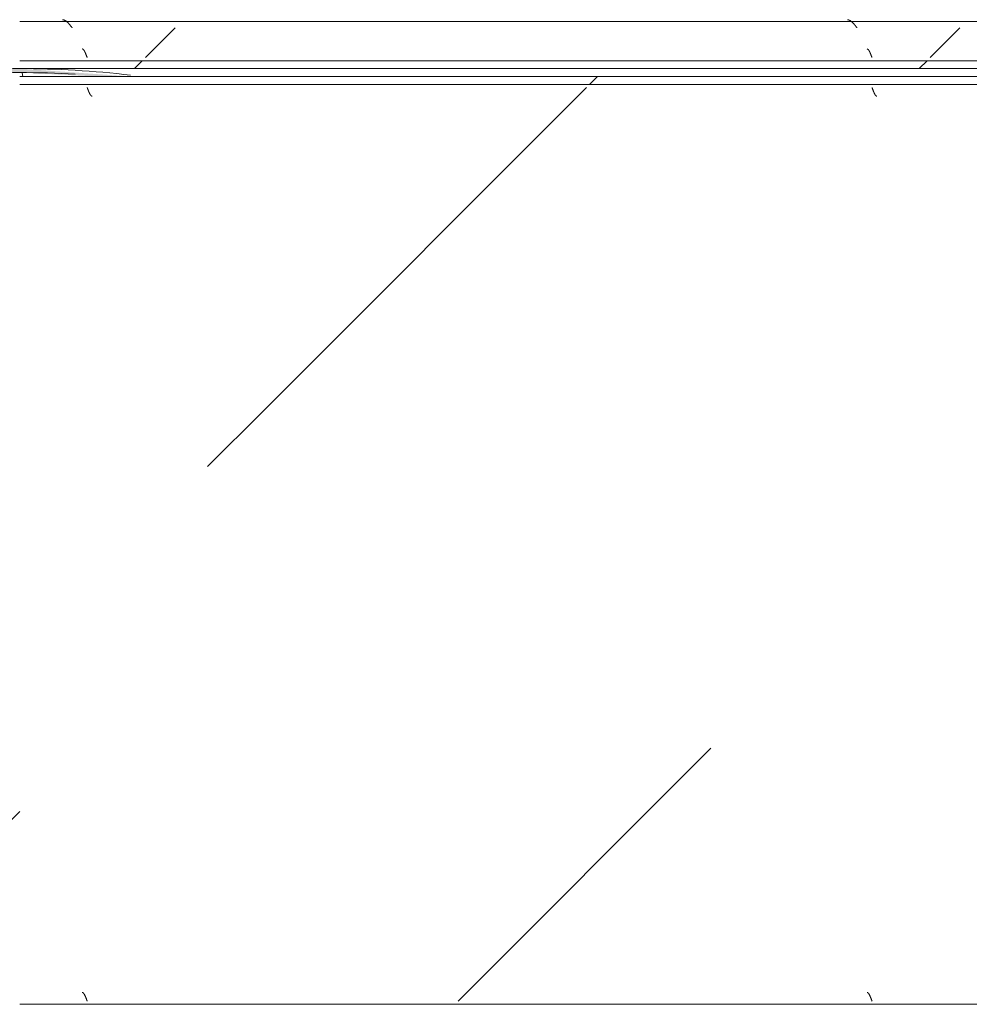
# Model space of a CAD drawing. Header units: millimetres. Extents: x -3267 to 40126, y 29201 to 102288.
# Tile 182 of 256: x 32686 to 33291, y 48673 to 49300. Entities that reach past the tile are written whole.
import ezdxf

# ---------------------------------------------------------------- set-up
doc = ezdxf.new("R2010")
doc.units = ezdxf.units.MM
doc.layers.add('M-EQPM-____-OTLN', color=7, linetype='Continuous', lineweight=9)
pattern_1 = [(225, (-29160, -48450), (1e-13, -1000), [50, -1364.214]), (225, (-29160, -47950), (1e-13, -1000), [50, -1364.214]), (225, (-29660, -47950), (1e-13, -1000), [50, -1364.214]), (225, (-29874.7, -48664.64), (1e-13, -1000), [403.55, -1010.664]), (225, (-29874.7, -48164.64), (1e-13, -1000), [403.55, -1010.664]), (225, (-29374.7, -48664.64), (1e-13, -1000), [403.55, -1010.664]), (225, (-29374.7, -48164.64), (1e-13, -1000), [453.55, -960.664])]
pattern_2 = [(225, (-29960, -48450), (1e-13, -1000), [50, -1364.214]), (225, (-29960, -47950), (1e-13, -1000), [50, -1364.214]), (225, (-30460, -47950), (1e-13, -1000), [50, -1364.214]), (225, (-30674.7, -48664.64), (1e-13, -1000), [403.55, -1010.664]), (225, (-30674.7, -48164.64), (1e-13, -1000), [403.55, -1010.664]), (225, (-30174.7, -48664.64), (1e-13, -1000), [403.55, -1010.664]), (225, (-30174.7, -48164.64), (1e-13, -1000), [453.55, -960.664])]
pattern_3 = [(225, (-27560, -48450), (1e-13, -1000), [50, -1364.214]), (225, (-27560, -47950), (1e-13, -1000), [50, -1364.214]), (225, (-28060, -47950), (1e-13, -1000), [50, -1364.214]), (225, (-28274.7, -48664.64), (1e-13, -1000), [403.55, -1010.664]), (225, (-28274.7, -48164.64), (1e-13, -1000), [403.55, -1010.664]), (225, (-27774.7, -48664.64), (1e-13, -1000), [403.55, -1010.664]), (225, (-27774.7, -48164.64), (1e-13, -1000), [453.55, -960.664])]

# ---------------------------------------------------------------- blocks, each defined once
blk = doc.blocks.new('1ЭПК - 1ЭПК-10653673-ВКК_02_К1_З_ЭОМ_кабель_')
at = {"layer": 'M-EQPM-____-OTLN', "true_color": 0xeaeaea}
blk.add_hatch(color=254, dxfattribs=at).paths.add_polyline_path([(-70.62, 595), (-24, 595.8), (0, 597.49), (49.74, 595), (70.62, 595), (0, 600), (-24, 598.3)])
at = {"layer": 'M-EQPM-____-OTLN', "color": 253, "true_color": 0xaaaaaa}
for radius, start, end in [(600, 90.00004, 96.76663), (597.49, 86.60632, 93.39375), (600, 83.23352, 89.99989)]:
    blk.add_arc((0, 0), radius, start, end, dxfattribs=at)
blk = doc.blocks.new('FP_162-ВКК_02_К1_З_ЭОМ_кабель_')
at = {"layer": 'M-EQPM-____-OTLN', "color": 253, "true_color": 0xaaaaaa}
blk.add_line((1600, 630.11), (0, 630.11), dxfattribs=at)
blk = doc.blocks.new('ПР_Крышка пояса - Тип 1-V161-ВКК_02_К1_З_ЭОМ_кабель_')
at = {"layer": 'M-EQPM-____-OTLN', "true_color": 0xaaaaaa}
h = blk.add_hatch(dxfattribs=at)
h.set_pattern_fill('FP_77', color=253, style=0, pattern_type=2)
h.set_pattern_definition([(49.884, (-30960.03, -48548.16), (364.3687, -31.7445), [38.008, -418.089]), (355.02, (-30960.03, -48548.16), (-70.482, 380.541), [30.479, -335.27]), (100.494, (-30929.66, -48550.8), (293.8805, 348.7952), [32.251, -354.762]), (46.066, (-30960.03, -48447), (542.1585, -83.7385), [57.028, -627.304]), (96.663, (-30914.85, -48453.96), (474.8067, 492.817), [48.373, -532.101]), (351.22, (-30960, -48447), (474.808, 492.816), [45.716, -502.871]), (20.921, (-30909.22, -48472.28), (303.228, -203.6887), [38.08, -418.879]), (326.109, (-30909.22, -48472.28), (123.607, 366.8593), [30.441, -334.849]), (71.38, (-30883.96, -48489.25), (426.8337, 163.171), [32.26, -354.863]), (37.386, (-30960.03, -48548.16), (6.17705, 168.41407), [16.738, -313.973, 16.738, -659.14]), (37.386, (-30960.03, -48548.16), (6.17705, 168.41407), [-347.45, -323.103, 16.738, -319.299]), (7.469, (-30960.03, -48548.16), (133.6414, 199.535), [16.763, -177.28, 16.763, -435.072]), (7.469, (-30960.03, -48548.16), (133.6414, 199.535), [-210.805, -306.811, 16.763, -111.498]), (327.607, (-31073.31, -48548.16), (271.1815, -11.41097), [16.744, -110.105, 16.744, -904.182]), (327.607, (-31073.31, -48548.16), (271.1815, -11.41097), [-143.593, -379.026, 16.744, -508.412]), (317.618, (-31124.1, -48548.16), (296.2585, 50.6452), [16.733, -148.058, 16.733, -618.597]), (317.618, (-31124.1, -48548.16), (296.2585, 50.6452), [-181.523, -245.918, 16.733, -355.947])])
h.paths.add_polyline_path([(1465.41, 595), (1600, 595), (1600, 600), (0, 600), (84.49, 595), (1315.13, 595)])
h.paths.add_polyline_path([(35.28, 595), (0, 597.49), (0, 595)])
at = {"layer": 'M-EQPM-____-OTLN', "color": 253, "true_color": 0xaaaaaa}
blk.add_blockref('FP_162-ВКК_02_К1_З_ЭОМ_кабель_', (0, 0), dxfattribs=at)
blk = doc.blocks.new('FP_666-ВКК_02_К1_З_ЭОМ_кабель_')
at = {"layer": 'M-EQPM-____-OTLN', "color": 7, "true_color": 0xffffff}
for p, q in [((843.06, 587.86), (843.01, 588)), ((843.11, 587.73), (843.06, 587.86)), ((843.15, 587.59), (843.11, 587.73)), ((843.2, 587.46), (843.15, 587.59)), ((843.25, 587.33), (843.2, 587.46)), ((843.3, 587.19), (843.25, 587.33)), ((843.35, 587.06), (843.3, 587.19)), ((843.4, 586.92), (843.35, 587.06)), ((843.45, 586.79), (843.4, 586.92)), ((843.5, 586.66), (843.45, 586.79)), ((843.55, 586.53), (843.5, 586.66)), ((843.6, 586.4), (843.55, 586.53)), ((843.65, 586.27), (843.6, 586.4)), ((843.69, 586.14), (843.65, 586.27)), ((843.74, 586.02), (843.69, 586.14)), ((843.79, 585.89), (843.74, 586.02)), ((843.84, 585.77), (843.79, 585.89)), ((843.89, 585.64), (843.84, 585.77)), ((843.94, 585.52), (843.89, 585.64)), ((843.99, 585.4), (843.94, 585.52)), ((844.04, 585.28), (843.99, 585.4)), ((844.09, 585.17), (844.04, 585.28)), ((844.14, 585.05), (844.09, 585.17)), ((844.19, 584.94), (844.14, 585.05)), ((844.23, 584.82), (844.19, 584.94)), ((844.28, 584.72), (844.23, 584.82)), ((844.33, 584.61), (844.28, 584.72)), ((844.38, 584.5), (844.33, 584.61)), ((844.43, 584.4), (844.38, 584.5)), ((844.48, 584.3), (844.43, 584.4)), ((844.53, 584.2), (844.48, 584.3)), ((844.58, 584.1), (844.53, 584.2)), ((844.63, 584.01), (844.58, 584.1)), ((844.68, 583.91), (844.63, 584.01)), ((844.73, 583.82), (844.68, 583.91)), ((844.77, 583.74), (844.73, 583.82)), ((844.82, 583.65), (844.77, 583.74)), ((844.87, 583.57), (844.82, 583.65)), ((844.92, 583.49), (844.87, 583.57)), ((844.97, 583.42), (844.92, 583.49)), ((845.02, 583.34), (844.97, 583.42)), ((845.07, 583.27), (845.02, 583.34)), ((845.12, 583.2), (845.07, 583.27)), ((845.17, 583.14), (845.12, 583.2)), ((845.22, 583.07), (845.17, 583.14)), ((845.27, 583.02), (845.22, 583.07)), ((1343.06, 587.86), (1343.01, 588)), ((1343.11, 587.73), (1343.06, 587.86)), ((1343.15, 587.59), (1343.11, 587.73)), ((1343.2, 587.46), (1343.15, 587.59)), ((1343.25, 587.33), (1343.2, 587.46)), ((1343.3, 587.19), (1343.25, 587.33)), ((1343.35, 587.06), (1343.3, 587.19)), ((1343.4, 586.92), (1343.35, 587.06)), ((1343.45, 586.79), (1343.4, 586.92)), ((1343.5, 586.66), (1343.45, 586.79)), ((1343.55, 586.53), (1343.5, 586.66)), ((1343.6, 586.4), (1343.55, 586.53)), ((1343.65, 586.27), (1343.6, 586.4)), ((1343.69, 586.14), (1343.65, 586.27)), ((1343.74, 586.02), (1343.69, 586.14)), ((1343.79, 585.89), (1343.74, 586.02)), ((1343.84, 585.77), (1343.79, 585.89)), ((1343.89, 585.64), (1343.84, 585.77)), ((1343.94, 585.52), (1343.89, 585.64)), ((1343.99, 585.4), (1343.94, 585.52)), ((1344.04, 585.28), (1343.99, 585.4)), ((1344.09, 585.17), (1344.04, 585.28)), ((1344.14, 585.05), (1344.09, 585.17)), ((1344.19, 584.94), (1344.14, 585.05)), ((1344.23, 584.82), (1344.19, 584.94)), ((1344.28, 584.72), (1344.23, 584.82)), ((1344.33, 584.61), (1344.28, 584.72)), ((1344.38, 584.5), (1344.33, 584.61)), ((1344.43, 584.4), (1344.38, 584.5)), ((1344.48, 584.3), (1344.43, 584.4)), ((1344.53, 584.2), (1344.48, 584.3)), ((1344.58, 584.1), (1344.53, 584.2)), ((1344.63, 584.01), (1344.58, 584.1)), ((1344.68, 583.91), (1344.63, 584.01)), ((1344.73, 583.82), (1344.68, 583.91)), ((1344.77, 583.74), (1344.73, 583.82)), ((1344.82, 583.65), (1344.77, 583.74)), ((1344.87, 583.57), (1344.82, 583.65)), ((1344.92, 583.49), (1344.87, 583.57)), ((1344.97, 583.42), (1344.92, 583.49)), ((1345.02, 583.34), (1344.97, 583.42)), ((1345.07, 583.27), (1345.02, 583.34)), ((1345.12, 583.2), (1345.07, 583.27)), ((1345.17, 583.14), (1345.12, 583.2)), ((1345.22, 583.07), (1345.17, 583.14)), ((1345.27, 583.02), (1345.22, 583.07)), ((845.31, 582.96), (845.27, 583.02)), ((845.36, 582.91), (845.31, 582.96)), ((845.41, 582.86), (845.36, 582.91)), ((845.46, 582.81), (845.41, 582.86)), ((845.51, 582.76), (845.46, 582.81)), ((845.56, 582.72), (845.51, 582.76)), ((845.61, 582.69), (845.56, 582.72)), ((845.66, 582.65), (845.61, 582.69)), ((845.71, 582.62), (845.66, 582.65)), ((845.76, 582.59), (845.71, 582.62)), ((845.81, 582.57), (845.76, 582.59)), ((845.85, 582.55), (845.81, 582.57)), ((845.9, 582.53), (845.85, 582.55)), ((845.95, 582.51), (845.9, 582.53)), ((846, 582.5), (845.95, 582.51)), ((846.05, 582.49), (846, 582.5)), ((846.1, 582.49), (846.05, 582.49)), ((1345.31, 582.96), (1345.27, 583.02)), ((1345.36, 582.91), (1345.31, 582.96)), ((1345.41, 582.86), (1345.36, 582.91)), ((1345.46, 582.81), (1345.41, 582.86)), ((1345.51, 582.76), (1345.46, 582.81)), ((1345.56, 582.72), (1345.51, 582.76)), ((1345.61, 582.69), (1345.56, 582.72)), ((1345.66, 582.65), (1345.61, 582.69)), ((1345.71, 582.62), (1345.66, 582.65)), ((1345.76, 582.59), (1345.71, 582.62)), ((1345.81, 582.57), (1345.76, 582.59)), ((1345.85, 582.55), (1345.81, 582.57)), ((1345.9, 582.53), (1345.85, 582.55)), ((1345.95, 582.51), (1345.9, 582.53)), ((1346, 582.5), (1345.95, 582.51)), ((1346.05, 582.49), (1346, 582.5)), ((1346.1, 582.49), (1346.05, 582.49))]:
    blk.add_line(p, q, dxfattribs=at)
blk = doc.blocks.new('FP_667-ВКК_02_К1_З_ЭОМ_кабель_')
at = {"layer": 'M-EQPM-____-OTLN', "color": 7, "true_color": 0xffffff}
for p, q in [((839.94, 11.77), (839.9, 11.77)), ((839.98, 11.76), (839.94, 11.77)), ((840.03, 11.75), (839.98, 11.76)), ((840.08, 11.74), (840.03, 11.75)), ((840.13, 11.72), (840.08, 11.74)), ((840.18, 11.7), (840.13, 11.72)), ((840.23, 11.68), (840.18, 11.7)), ((840.27, 11.65), (840.23, 11.68)), ((840.32, 11.63), (840.27, 11.65)), ((840.37, 11.59), (840.32, 11.63)), ((840.42, 11.56), (840.37, 11.59)), ((840.47, 11.52), (840.42, 11.56)), ((840.52, 11.48), (840.47, 11.52)), ((840.57, 11.43), (840.52, 11.48)), ((840.62, 11.39), (840.57, 11.43)), ((840.67, 11.33), (840.62, 11.39)), ((840.71, 11.28), (840.67, 11.33)), ((840.76, 11.22), (840.71, 11.28)), ((840.81, 11.16), (840.76, 11.22)), ((840.86, 11.1), (840.81, 11.16)), ((840.91, 11.04), (840.86, 11.1)), ((840.96, 10.97), (840.91, 11.04)), ((841.01, 10.9), (840.96, 10.97)), ((841.06, 10.82), (841.01, 10.9)), ((841.1, 10.75), (841.06, 10.82)), ((841.15, 10.67), (841.1, 10.75)), ((841.2, 10.58), (841.15, 10.67)), ((841.25, 10.5), (841.2, 10.58)), ((841.3, 10.41), (841.25, 10.5)), ((841.35, 10.32), (841.3, 10.41)), ((841.4, 10.23), (841.35, 10.32)), ((841.45, 10.14), (841.4, 10.23)), ((841.49, 10.04), (841.45, 10.14)), ((841.54, 9.94), (841.49, 10.04)), ((841.59, 9.84), (841.54, 9.94)), ((841.64, 9.74), (841.59, 9.84)), ((841.69, 9.63), (841.64, 9.74)), ((841.74, 9.52), (841.69, 9.63)), ((841.79, 9.41), (841.74, 9.52)), ((841.84, 9.3), (841.79, 9.41)), ((841.88, 9.19), (841.84, 9.3)), ((841.93, 9.07), (841.88, 9.19)), ((841.98, 8.96), (841.93, 9.07)), ((842.03, 8.84), (841.98, 8.96)), ((842.08, 8.72), (842.03, 8.84)), ((842.13, 8.6), (842.08, 8.72)), ((842.18, 8.48), (842.13, 8.6)), ((842.23, 8.35), (842.18, 8.48)), ((842.27, 8.23), (842.23, 8.35)), ((842.32, 8.1), (842.27, 8.23)), ((842.37, 7.98), (842.32, 8.1)), ((842.42, 7.85), (842.37, 7.98)), ((842.47, 7.72), (842.42, 7.85)), ((842.52, 7.59), (842.47, 7.72)), ((842.57, 7.46), (842.52, 7.59)), ((842.62, 7.33), (842.57, 7.46)), ((842.66, 7.19), (842.62, 7.33)), ((842.71, 7.06), (842.66, 7.19)), ((842.76, 6.93), (842.71, 7.06)), ((842.81, 6.79), (842.76, 6.93)), ((842.86, 6.66), (842.81, 6.79)), ((842.91, 6.53), (842.86, 6.66)), ((842.96, 6.39), (842.91, 6.53)), ((843.01, 6.26), (842.96, 6.39)), ((1339.94, 11.77), (1339.9, 11.77)), ((1339.98, 11.76), (1339.94, 11.77)), ((1340.03, 11.75), (1339.98, 11.76)), ((1340.08, 11.74), (1340.03, 11.75)), ((1340.13, 11.72), (1340.08, 11.74)), ((1340.18, 11.7), (1340.13, 11.72)), ((1340.23, 11.68), (1340.18, 11.7)), ((1340.27, 11.65), (1340.23, 11.68)), ((1340.32, 11.63), (1340.27, 11.65)), ((1340.37, 11.59), (1340.32, 11.63)), ((1340.42, 11.56), (1340.37, 11.59)), ((1340.47, 11.52), (1340.42, 11.56)), ((1340.52, 11.48), (1340.47, 11.52)), ((1340.57, 11.43), (1340.52, 11.48)), ((1340.62, 11.39), (1340.57, 11.43)), ((1340.67, 11.33), (1340.62, 11.39)), ((1340.71, 11.28), (1340.67, 11.33)), ((1340.76, 11.22), (1340.71, 11.28)), ((1340.81, 11.16), (1340.76, 11.22)), ((1340.86, 11.1), (1340.81, 11.16)), ((1340.91, 11.04), (1340.86, 11.1)), ((1340.96, 10.97), (1340.91, 11.04)), ((1341.01, 10.9), (1340.96, 10.97)), ((1341.06, 10.82), (1341.01, 10.9)), ((1341.1, 10.75), (1341.06, 10.82)), ((1341.15, 10.67), (1341.1, 10.75)), ((1341.2, 10.58), (1341.15, 10.67)), ((1341.25, 10.5), (1341.2, 10.58)), ((1341.3, 10.41), (1341.25, 10.5)), ((1341.35, 10.32), (1341.3, 10.41)), ((1341.4, 10.23), (1341.35, 10.32)), ((1341.45, 10.14), (1341.4, 10.23)), ((1341.49, 10.04), (1341.45, 10.14)), ((1341.54, 9.94), (1341.49, 10.04)), ((1341.59, 9.84), (1341.54, 9.94)), ((1341.64, 9.74), (1341.59, 9.84)), ((1341.69, 9.63), (1341.64, 9.74)), ((1341.74, 9.52), (1341.69, 9.63)), ((1341.79, 9.41), (1341.74, 9.52)), ((1341.84, 9.3), (1341.79, 9.41)), ((1341.88, 9.19), (1341.84, 9.3)), ((1341.93, 9.07), (1341.88, 9.19)), ((1341.98, 8.96), (1341.93, 9.07)), ((1342.03, 8.84), (1341.98, 8.96)), ((1342.08, 8.72), (1342.03, 8.84)), ((1342.13, 8.6), (1342.08, 8.72)), ((1342.18, 8.48), (1342.13, 8.6)), ((1342.23, 8.35), (1342.18, 8.48)), ((1342.27, 8.23), (1342.23, 8.35)), ((1342.32, 8.1), (1342.27, 8.23)), ((1342.37, 7.98), (1342.32, 8.1)), ((1342.42, 7.85), (1342.37, 7.98)), ((1342.47, 7.72), (1342.42, 7.85)), ((1342.52, 7.59), (1342.47, 7.72)), ((1342.57, 7.46), (1342.52, 7.59)), ((1342.62, 7.33), (1342.57, 7.46)), ((1342.66, 7.19), (1342.62, 7.33)), ((1342.71, 7.06), (1342.66, 7.19)), ((1342.76, 6.93), (1342.71, 7.06)), ((1342.81, 6.79), (1342.76, 6.93)), ((1342.86, 6.66), (1342.81, 6.79)), ((1342.91, 6.53), (1342.86, 6.66)), ((1342.96, 6.39), (1342.91, 6.53)), ((1343.01, 6.26), (1342.96, 6.39))]:
    blk.add_line(p, q, dxfattribs=at)
blk = doc.blocks.new('ПР_Низ пояс - Тип 1-V665-ВКК_02_К1_З_ЭОМ_кабель_')
at = {"layer": 'M-EQPM-____-OTLN', "true_color": 0xffffff}
h = blk.add_hatch(dxfattribs=at)
h.set_pattern_fill('FP_242', style=0, pattern_type=2)
h.set_pattern_definition(pattern_1)
h.paths.add_polyline_path([(2265.41, 590), (2400, 590), (2400, 595), (800, 595), (800, 590), (2115.13, 590)])
h = blk.add_hatch(dxfattribs=at)
h.set_pattern_fill('FP_242', style=0, pattern_type=2)
h.set_pattern_definition(pattern_1)
h.paths.add_polyline_path([(800, 6.26), (2400, 6.26), (2400, 588), (800, 588), (800, 259.23)])
at = {"layer": 'M-EQPM-____-OTLN', "color": 253, "true_color": 0xaaaaaa}
for p, q in [((800, 595), (2400, 595)), ((800, 590), (2400, 590)), ((800, 4.26), (2400, 4.26))]:
    blk.add_line(p, q, dxfattribs=at)
for name in ['FP_666-ВКК_02_К1_З_ЭОМ_кабель_', 'FP_667-ВКК_02_К1_З_ЭОМ_кабель_']:
    blk.add_blockref(name, (0, 0), dxfattribs=at)
blk = doc.blocks.new('FP_669-ВКК_02_К1_З_ЭОМ_кабель_')
at = {"layer": 'M-EQPM-____-OTLN', "color": 7, "true_color": 0xffffff}
for p, q in [((39.93, 612.51), (39.89, 612.51)), ((39.98, 612.5), (39.93, 612.51)), ((40.03, 612.49), (39.98, 612.5)), ((40.08, 612.48), (40.03, 612.49)), ((40.13, 612.46), (40.08, 612.48)), ((40.18, 612.44), (40.13, 612.46)), ((40.23, 612.41), (40.18, 612.44)), ((40.28, 612.39), (40.23, 612.41)), ((40.33, 612.36), (40.28, 612.39)), ((40.38, 612.32), (40.33, 612.36)), ((40.43, 612.28), (40.38, 612.32)), ((40.48, 612.24), (40.43, 612.28)), ((40.52, 612.2), (40.48, 612.24)), ((40.57, 612.15), (40.52, 612.2)), ((40.62, 612.1), (40.57, 612.15)), ((40.67, 612.05), (40.62, 612.1)), ((40.72, 611.99), (40.67, 612.05)), ((40.77, 611.94), (40.72, 611.99)), ((40.82, 611.87), (40.77, 611.94)), ((40.87, 611.81), (40.82, 611.87)), ((40.92, 611.74), (40.87, 611.81)), ((40.97, 611.67), (40.92, 611.74)), ((41.02, 611.6), (40.97, 611.67)), ((41.07, 611.52), (41.02, 611.6)), ((41.12, 611.44), (41.07, 611.52)), ((41.16, 611.36), (41.12, 611.44)), ((41.21, 611.27), (41.16, 611.36)), ((41.26, 611.19), (41.21, 611.27)), ((41.31, 611.1), (41.26, 611.19)), ((41.36, 611.01), (41.31, 611.1)), ((41.41, 610.91), (41.36, 611.01)), ((41.46, 610.81), (41.41, 610.91)), ((41.51, 610.71), (41.46, 610.81)), ((41.56, 610.61), (41.51, 610.71)), ((41.61, 610.51), (41.56, 610.61)), ((41.66, 610.4), (41.61, 610.51)), ((41.71, 610.3), (41.66, 610.4)), ((41.76, 610.19), (41.71, 610.3)), ((41.81, 610.07), (41.76, 610.19)), ((41.85, 609.96), (41.81, 610.07)), ((41.9, 609.84), (41.85, 609.96)), ((41.95, 609.73), (41.9, 609.84)), ((42, 609.61), (41.95, 609.73)), ((42.05, 609.49), (42, 609.61)), ((42.1, 609.37), (42.05, 609.49)), ((42.15, 609.24), (42.1, 609.37)), ((42.2, 609.12), (42.15, 609.24)), ((42.25, 608.99), (42.2, 609.12)), ((42.3, 608.86), (42.25, 608.99)), ((42.35, 608.74), (42.3, 608.86)), ((42.4, 608.61), (42.35, 608.74)), ((42.45, 608.48), (42.4, 608.61)), ((42.5, 608.34), (42.45, 608.48)), ((42.54, 608.21), (42.5, 608.34)), ((42.59, 608.08), (42.54, 608.21)), ((539.93, 612.51), (539.89, 612.51)), ((539.98, 612.5), (539.93, 612.51)), ((540.03, 612.49), (539.98, 612.5)), ((540.08, 612.48), (540.03, 612.49)), ((540.13, 612.46), (540.08, 612.48)), ((540.18, 612.44), (540.13, 612.46)), ((540.23, 612.41), (540.18, 612.44)), ((540.28, 612.39), (540.23, 612.41)), ((540.33, 612.36), (540.28, 612.39)), ((540.38, 612.32), (540.33, 612.36)), ((540.43, 612.28), (540.38, 612.32)), ((540.48, 612.24), (540.43, 612.28)), ((540.52, 612.2), (540.48, 612.24)), ((540.57, 612.15), (540.52, 612.2)), ((540.62, 612.1), (540.57, 612.15)), ((540.67, 612.05), (540.62, 612.1)), ((540.72, 611.99), (540.67, 612.05)), ((540.77, 611.94), (540.72, 611.99)), ((540.82, 611.87), (540.77, 611.94)), ((540.87, 611.81), (540.82, 611.87)), ((540.92, 611.74), (540.87, 611.81)), ((540.97, 611.67), (540.92, 611.74)), ((541.02, 611.6), (540.97, 611.67)), ((541.07, 611.52), (541.02, 611.6)), ((541.12, 611.44), (541.07, 611.52)), ((541.16, 611.36), (541.12, 611.44)), ((541.21, 611.27), (541.16, 611.36)), ((541.26, 611.19), (541.21, 611.27)), ((541.31, 611.1), (541.26, 611.19)), ((541.36, 611.01), (541.31, 611.1)), ((541.41, 610.91), (541.36, 611.01)), ((541.46, 610.81), (541.41, 610.91)), ((541.51, 610.71), (541.46, 610.81)), ((541.56, 610.61), (541.51, 610.71)), ((541.61, 610.51), (541.56, 610.61)), ((541.66, 610.4), (541.61, 610.51)), ((541.71, 610.3), (541.66, 610.4)), ((541.76, 610.19), (541.71, 610.3)), ((541.81, 610.07), (541.76, 610.19)), ((541.85, 609.96), (541.81, 610.07)), ((541.9, 609.84), (541.85, 609.96)), ((541.95, 609.73), (541.9, 609.84)), ((542, 609.61), (541.95, 609.73)), ((542.05, 609.49), (542, 609.61)), ((542.1, 609.37), (542.05, 609.49)), ((542.15, 609.24), (542.1, 609.37)), ((542.2, 609.12), (542.15, 609.24)), ((542.25, 608.99), (542.2, 609.12)), ((542.3, 608.86), (542.25, 608.99)), ((542.35, 608.74), (542.3, 608.86)), ((542.4, 608.61), (542.35, 608.74)), ((542.45, 608.48), (542.4, 608.61)), ((542.5, 608.34), (542.45, 608.48)), ((542.54, 608.21), (542.5, 608.34)), ((542.59, 608.08), (542.54, 608.21)), ((42.64, 607.95), (42.59, 608.08)), ((42.69, 607.81), (42.64, 607.95)), ((42.74, 607.68), (42.69, 607.81)), ((42.79, 607.54), (42.74, 607.68)), ((42.84, 607.41), (42.79, 607.54)), ((42.89, 607.27), (42.84, 607.41)), ((42.94, 607.14), (42.89, 607.27)), ((42.99, 607), (42.94, 607.14)), ((542.64, 607.95), (542.59, 608.08)), ((542.69, 607.81), (542.64, 607.95)), ((542.74, 607.68), (542.69, 607.81)), ((542.79, 607.54), (542.74, 607.68)), ((542.84, 607.41), (542.79, 607.54)), ((542.89, 607.27), (542.84, 607.41)), ((542.94, 607.14), (542.89, 607.27)), ((542.99, 607), (542.94, 607.14))]:
    blk.add_line(p, q, dxfattribs=at)
blk = doc.blocks.new('FP_670-ВКК_02_К1_З_ЭОМ_кабель_')
at = {"layer": 'M-EQPM-____-OTLN', "color": 7, "true_color": 0xffffff}
for p, q in [((27.4, 631.16), (27.3, 631.16)), ((27.5, 631.15), (27.4, 631.16)), ((27.59, 631.14), (27.5, 631.15)), ((27.69, 631.12), (27.59, 631.14)), ((27.79, 631.1), (27.69, 631.12)), ((27.89, 631.08), (27.79, 631.1)), ((27.98, 631.06), (27.89, 631.08)), ((28.08, 631.03), (27.98, 631.06)), ((28.18, 631), (28.08, 631.03)), ((28.27, 630.96), (28.18, 631)), ((28.37, 630.93), (28.27, 630.96)), ((28.47, 630.89), (28.37, 630.93)), ((28.57, 630.85), (28.47, 630.89)), ((28.66, 630.8), (28.57, 630.85)), ((28.76, 630.75), (28.66, 630.8)), ((28.86, 630.7), (28.76, 630.75)), ((28.96, 630.65), (28.86, 630.7)), ((29.05, 630.59), (28.96, 630.65)), ((29.15, 630.54), (29.05, 630.59)), ((29.25, 630.47), (29.15, 630.54)), ((29.35, 630.41), (29.25, 630.47)), ((29.44, 630.34), (29.35, 630.41)), ((29.54, 630.27), (29.44, 630.34)), ((29.64, 630.2), (29.54, 630.27)), ((29.74, 630.13), (29.64, 630.2)), ((29.83, 630.05), (29.74, 630.13)), ((29.93, 629.97), (29.83, 630.05)), ((30.03, 629.89), (29.93, 629.97)), ((30.12, 629.81), (30.03, 629.89)), ((30.22, 629.72), (30.12, 629.81)), ((30.32, 629.63), (30.22, 629.72)), ((30.42, 629.54), (30.32, 629.63)), ((30.51, 629.45), (30.42, 629.54)), ((30.61, 629.35), (30.51, 629.45)), ((30.71, 629.26), (30.61, 629.35)), ((30.81, 629.16), (30.71, 629.26)), ((30.9, 629.06), (30.81, 629.16)), ((31, 628.95), (30.9, 629.06)), ((31.1, 628.85), (31, 628.95)), ((31.2, 628.75), (31.1, 628.85)), ((31.29, 628.64), (31.2, 628.75)), ((31.39, 628.53), (31.29, 628.64)), ((31.49, 628.42), (31.39, 628.53)), ((31.59, 628.31), (31.49, 628.42)), ((31.68, 628.19), (31.59, 628.31)), ((31.78, 628.08), (31.68, 628.19)), ((31.88, 627.96), (31.78, 628.08)), ((31.97, 627.85), (31.88, 627.96)), ((32.07, 627.73), (31.97, 627.85)), ((32.17, 627.61), (32.07, 627.73)), ((32.27, 627.49), (32.17, 627.61)), ((32.36, 627.37), (32.27, 627.49)), ((32.46, 627.25), (32.36, 627.37)), ((32.56, 627.13), (32.46, 627.25)), ((32.66, 627), (32.56, 627.13)), ((32.75, 626.88), (32.66, 627)), ((527.4, 631.16), (527.3, 631.16)), ((527.5, 631.15), (527.4, 631.16)), ((527.59, 631.14), (527.5, 631.15)), ((527.69, 631.12), (527.59, 631.14)), ((527.79, 631.1), (527.69, 631.12)), ((527.89, 631.08), (527.79, 631.1)), ((527.98, 631.06), (527.89, 631.08)), ((528.08, 631.03), (527.98, 631.06)), ((528.18, 631), (528.08, 631.03)), ((528.27, 630.96), (528.18, 631)), ((528.37, 630.93), (528.27, 630.96)), ((528.47, 630.89), (528.37, 630.93)), ((528.57, 630.85), (528.47, 630.89)), ((528.66, 630.8), (528.57, 630.85)), ((528.76, 630.75), (528.66, 630.8)), ((528.86, 630.7), (528.76, 630.75)), ((528.96, 630.65), (528.86, 630.7)), ((529.05, 630.59), (528.96, 630.65)), ((529.15, 630.54), (529.05, 630.59)), ((529.25, 630.47), (529.15, 630.54)), ((529.35, 630.41), (529.25, 630.47)), ((529.44, 630.34), (529.35, 630.41)), ((529.54, 630.27), (529.44, 630.34)), ((529.64, 630.2), (529.54, 630.27)), ((529.74, 630.13), (529.64, 630.2)), ((529.83, 630.05), (529.74, 630.13)), ((529.93, 629.97), (529.83, 630.05)), ((530.03, 629.89), (529.93, 629.97)), ((530.12, 629.81), (530.03, 629.89)), ((530.22, 629.72), (530.12, 629.81)), ((530.32, 629.63), (530.22, 629.72)), ((530.42, 629.54), (530.32, 629.63)), ((530.51, 629.45), (530.42, 629.54)), ((530.61, 629.35), (530.51, 629.45)), ((530.71, 629.26), (530.61, 629.35)), ((530.81, 629.16), (530.71, 629.26)), ((530.9, 629.06), (530.81, 629.16)), ((531, 628.95), (530.9, 629.06)), ((531.1, 628.85), (531, 628.95)), ((531.2, 628.75), (531.1, 628.85)), ((531.29, 628.64), (531.2, 628.75)), ((531.39, 628.53), (531.29, 628.64)), ((531.49, 628.42), (531.39, 628.53)), ((531.59, 628.31), (531.49, 628.42)), ((531.68, 628.19), (531.59, 628.31)), ((531.78, 628.08), (531.68, 628.19)), ((531.88, 627.96), (531.78, 628.08)), ((531.97, 627.85), (531.88, 627.96)), ((532.07, 627.73), (531.97, 627.85)), ((532.17, 627.61), (532.07, 627.73)), ((532.27, 627.49), (532.17, 627.61)), ((532.36, 627.37), (532.27, 627.49)), ((532.46, 627.25), (532.36, 627.37)), ((532.56, 627.13), (532.46, 627.25)), ((532.66, 627), (532.56, 627.13)), ((532.75, 626.88), (532.66, 627)), ((32.85, 626.75), (32.75, 626.88)), ((32.95, 626.63), (32.85, 626.75)), ((33.05, 626.5), (32.95, 626.63)), ((33.14, 626.38), (33.05, 626.5)), ((33.24, 626.25), (33.14, 626.38)), ((33.34, 626.13), (33.24, 626.25)), ((33.43, 626), (33.34, 626.13)), ((532.85, 626.75), (532.75, 626.88)), ((532.95, 626.63), (532.85, 626.75)), ((533.05, 626.5), (532.95, 626.63)), ((533.14, 626.38), (533.05, 626.5)), ((533.24, 626.25), (533.14, 626.38)), ((533.34, 626.13), (533.24, 626.25)), ((533.43, 626), (533.34, 626.13))]:
    blk.add_line(p, q, dxfattribs=at)
blk = doc.blocks.new('ПР_Перед пояса - Тип 1-V668-ВКК_02_К1_З_ЭОМ_кабель_')
at = {"layer": 'M-EQPM-____-OTLN', "true_color": 0xffffff}
h = blk.add_hatch(dxfattribs=at)
h.set_pattern_fill('FP_243', style=0, pattern_type=2)
h.set_pattern_definition(pattern_2)
h.paths.add_polyline_path([(1465.41, 607), (1600, 607), (1600, 626), (0, 626), (0, 607), (1315.13, 607)])
h = blk.add_hatch(dxfattribs=at)
h.set_pattern_fill('FP_243', style=0, pattern_type=2)
h.set_pattern_definition(pattern_2)
h.paths.add_polyline_path([(1465.41, 600), (1600, 600), (1600, 605), (0, 605), (0, 600), (1315.13, 600)])
at = {"layer": 'M-EQPM-____-OTLN', "color": 253, "true_color": 0xaaaaaa}
for p, q in [((0, 630), (1600, 630)), ((0, 605), (1600, 605)), ((0, 600), (1600, 600))]:
    blk.add_line(p, q, dxfattribs=at)
for name in ['FP_670-ВКК_02_К1_З_ЭОМ_кабель_', 'FP_669-ВКК_02_К1_З_ЭОМ_кабель_']:
    blk.add_blockref(name, (0, 0), dxfattribs=at)
blk = doc.blocks.new('ПР_Низ пояс - Тип 1-10204797-ВКК_02_К1_З_ЭОМ_кабель_')
at = {"layer": 'M-EQPM-____-OTLN', "true_color": 0xffffff}
h = blk.add_hatch(dxfattribs=at)
h.set_pattern_fill('FP_246', style=0, pattern_type=2)
h.set_pattern_definition(pattern_3)
h.paths.add_polyline_path([(2362.62, 590), (2400, 590), (2400, 595), (1100, 595), (1100, 590), (2212.34, 590)])
h = blk.add_hatch(dxfattribs=at)
h.set_pattern_fill('FP_246', style=0, pattern_type=2)
h.set_pattern_definition(pattern_3)
h.paths.add_polyline_path([(1761.51, 6.26), (2400, 6.26), (2400, 588), (1100, 588), (1100, 6.26), (1611.23, 6.26)])
blk = doc.blocks.new('Наметкина 10_РД_АРФ_К1_R21_rvt-1-ВКК_02_К1_З_ЭОМ_кабель_')
at = {"layer": 'M-EQPM-____-OTLN', "color": 253, "lineweight": 9, "true_color": 0xaaaaaa}
for name, p in [('ПР_Крышка пояса - Тип 1-V161-ВКК_02_К1_З_ЭОМ_кабель_', (30960.02, 48950)), ('ПР_Перед пояса - Тип 1-V668-ВКК_02_К1_З_ЭОМ_кабель_', (30960.02, 48950)), ('ПР_Низ пояс - Тип 1-10204797-ВКК_02_К1_З_ЭОМ_кабель_', (28560.02, 48950)), ('1ЭПК - 1ЭПК-10653673-ВКК_02_К1_З_ЭОМ_кабель_', (30960.02, 48950)), ('ПР_Низ пояс - Тип 1-V665-ВКК_02_К1_З_ЭОМ_кабель_', (30160.02, 48950))]:
    blk.add_blockref(name, p, dxfattribs=at)

msp = doc.modelspace()

# ---------------------------------------------------------------- block references
at = {"lineweight": 5}
msp.add_blockref('Наметкина 10_РД_АРФ_К1_R21_rvt-1-ВКК_02_К1_З_ЭОМ_кабель_', (1725.58, -281.28), dxfattribs=at)

doc.saveas('drawing.dxf')
